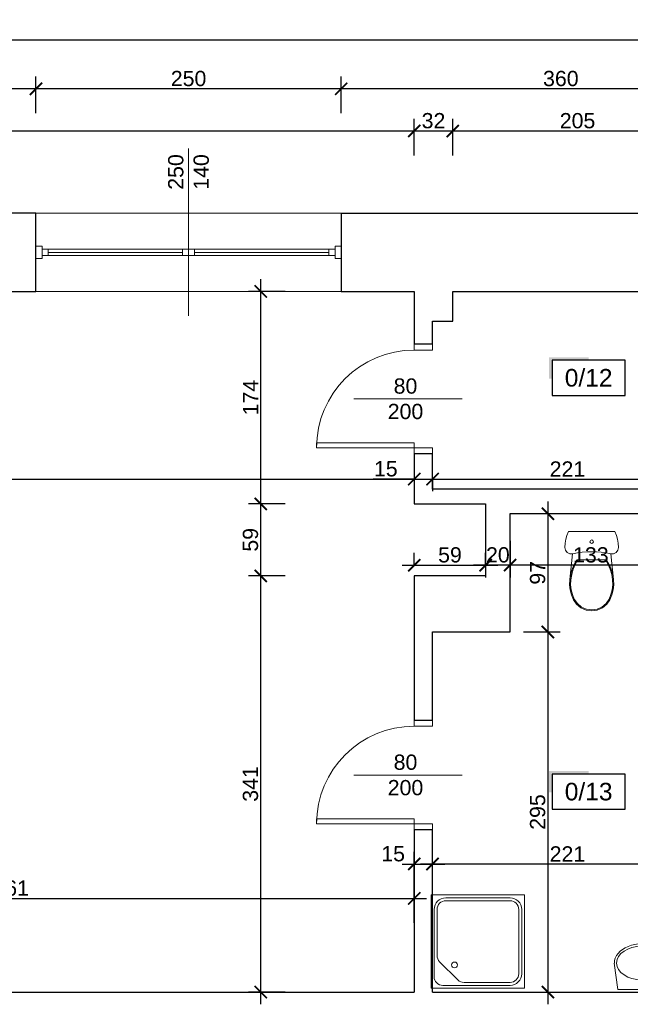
# Model space of a CAD drawing. Header units: millimetres. Extents: x 2709036 to 2756280, y 168165 to 192362.
# Tile 64 of 192: x 2716366 to 2716867, y 186407 to 187213. Entities that reach past the tile are written whole.
import ezdxf
from ezdxf.enums import TextEntityAlignment as Align

# ---------------------------------------------------------------- set-up
doc = ezdxf.new("R2010")
doc.units = ezdxf.units.MM
doc.header["$MEASUREMENT"] = 0
doc.set_wipeout_variables(frame=1)
doc.linetypes.add('HIDDEN2', pattern=[4.7625, 3.175, -1.5875])
doc.linetypes.add('Wipeout_Contour', pattern=[1000, 0, -1000])
doc.layers.add('6 - OPISY', color=7, linetype='Continuous')
for name, color, linetype, lineweight in [('__MAZ_OPIS_STOLARKA', 7, 'Continuous', 0), ('__MAZ_SCHODY', 7, 'Continuous', 0), ('__MAZ_STOLARKA DRZWIOWA ISTN', 7, 'Continuous', 9), ('__MAZ_STOLARKA OKIENNA', 7, 'Continuous', 9), ('__MAZ_WYMIARY', 7, 'Continuous', 9), ('__MAZ_ŚCIANY ISTNIEJĄCE', 7, 'Continuous', 30), ('Meble i wyposażenie', 8, 'Continuous', 5)]:
    doc.layers.add(name, color=color, linetype=linetype, lineweight=lineweight)
doc.styles.add('Arial', font='arial.ttf')
doc.styles.add('Dimensions', font='arial.ttf')
doc.styles.get("Standard").update_dxf_attribs({"font": 'arial.ttf'})
doc.styles.add('styl1', font='arial.ttf')
doc.dimstyles.new('100', dxfattribs={"dimtxt": 10, "dimasz": 10, "dimexe": 18, "dimexo": 15, "dimgap": 9, "dimtad": 1, "dimdec": 1, "dimrnd": 0.5, "dimdsep": 46, "dimtxsty": 'Dimensions', "dimblk": 'ARCHTICK', "dimcen": 9, "dimdle": 10, "dimadec": 1, "dimazin": 2, "dimtfac": 1, "dimtdec": 4, "dimtofl": 0, "dimtmove": 2, "dimatfit": 3, "dimfxl": 1, "dimtolj": 1, "dimtzin": 0, "dimarcsym": 0})

# ---------------------------------------------------------------- blocks, each defined once
blk = doc.blocks.new('WC DP')
at = {"color": 0, "lineweight": -2, "ltscale": 14728.445072}
blk.add_wipeout([(-188.9, -40.9), (-202.4, -71.6), (-212.1, -103.8), (-218, -136.8), (-220, -170.4), (-214.9, -193.1), (-200.5, -211.4), (-179.6, -221.8), (-156.3, -222.3), (-117.6, -215.4), (-78.5, -210.5), (-39.3, -207.6), (0, -206.6), (39.3, -207.6), (78.5, -210.5), (117.6, -215.4), (156.3, -222.3), (179.6, -221.8), (200.5, -211.4), (214.9, -193.1), (220, -170.4), (218, -136.8), (212.1, -103.8), (202.4, -71.6), (188.9, -40.9)], dxfattribs=at).dxf.layer = 'Meble i wyposażenie'
at = {"layer": 'Meble i wyposażenie', "color": 0, "lineweight": -2}
for p, q in [((-202.4, -71.6), (-212.1, -103.8)), ((-188.9, -40.9), (-202.4, -71.6)), ((188.9, -40.9), (-188.9, -40.9)), ((202.4, -71.6), (188.9, -40.9)), ((212.1, -103.8), (202.4, -71.6)), ((-212.1, -103.8), (-218, -136.8)), ((218, -136.8), (212.1, -103.8))]:
    blk.add_line(p, q, dxfattribs=at)
blk.add_circle((0, -123.5), 15, dxfattribs=at)
at = {"color": 0, "lineweight": -2, "ltscale": 9083.641401}
blk.add_wipeout([(-122.1, -271.6), (122.1, -271.6), (143.3, -309.5), (160, -349.5), (171.9, -391.1), (179, -433.9), (156.3, -222.3), (117.6, -215.4), (78.5, -210.5), (39.3, -207.6), (0, -206.6), (-39.3, -207.6), (-78.5, -210.5), (-117.6, -215.4), (-156.3, -222.3), (-179, -433.9), (-171.9, -391.1), (-160, -349.5), (-143.3, -309.5)], dxfattribs=at).dxf.layer = 'Meble i wyposażenie'
at = {"layer": 'Meble i wyposażenie', "color": 0, "lineweight": -2}
for p, q in [((-218, -136.8), (-220, -170.4)), ((220, -170.4), (218, -136.8)), ((-220, -170.4), (-214.9, -193.1)), ((-214.9, -193.1), (-200.5, -211.4)), ((-200.5, -211.4), (-179.6, -221.8)), ((-179.6, -221.8), (-156.3, -222.3)), ((156.3, -222.3), (179.6, -221.8)), ((179.6, -221.8), (200.5, -211.4)), ((200.5, -211.4), (214.9, -193.1)), ((214.9, -193.1), (220, -170.4))]:
    blk.add_line(p, q, dxfattribs=at)
blk.add_ellipse((0, -988.7), major_axis=(785, 0), ratio=0.9963, start_param=1.370375, end_param=1.771221, dxfattribs=at)
at = {"color": 0, "lineweight": -2, "ltscale": 8188.801298}
blk.add_wipeout([(123.5, -636.5), (149.4, -598.7), (165.6, -559.3), (176, -518.3), (180.5, -476.2), (179, -433.9), (171.6, -389.9), (159, -347), (141.5, -306), (117.1, -263.7), (-117.1, -263.7), (-141.5, -306), (-159, -347), (-171.6, -389.9), (-179, -433.9), (-180.5, -476.2), (-176, -518.3), (-165.6, -559.3), (-149.4, -598.7), (-123.5, -636.5), (-88, -665.9), (-45.7, -684.5), (0, -690.9), (45.7, -684.5), (88, -665.9)], dxfattribs=at).dxf.layer = 'Meble i wyposażenie'
at = {"layer": 'Meble i wyposażenie', "color": 0, "lineweight": -2}
for p, q in [((-156.3, -222.3), (-179, -433.9)), ((179, -433.9), (156.3, -222.3)), ((-143.3, -309.5), (-160, -349.5)), ((-134.3, -309.5), (-151.5, -349.7)), ((-122.1, -271.6), (-143.3, -309.5)), ((-112.5, -271.6), (-134.3, -309.5)), ((122.1, -271.6), (-122.1, -271.6)), ((134.3, -309.5), (112.5, -271.6)), ((143.3, -309.5), (122.1, -271.6)), ((151.5, -349.7), (134.3, -309.5)), ((160, -349.5), (143.3, -309.5)), ((-171.9, -391.1), (-179, -433.9)), ((-160, -349.5), (-171.9, -391.1)), ((-163.8, -391.6), (-171, -434.7)), ((-151.5, -349.7), (-163.8, -391.6)), ((163.8, -391.6), (151.5, -349.7)), ((171.9, -391.1), (160, -349.5)), ((171, -434.7), (163.8, -391.6)), ((179, -433.9), (171.9, -391.1)), ((-179, -433.9), (-180.6, -476.2)), ((-180.6, -476.2), (-176.1, -518.3)), ((-171, -434.7), (-172.5, -475.9)), ((-172.5, -475.9), (-168.1, -516.9)), ((168.1, -516.9), (172.5, -475.9)), ((172.5, -475.9), (171, -434.7)), ((176.1, -518.3), (180.6, -476.2)), ((180.6, -476.2), (179, -433.9)), ((-176.1, -518.3), (-165.7, -559.3)), ((-168.1, -516.9), (-158, -556.8)), ((-165.7, -559.3), (-149.5, -598.5)), ((-158, -556.8), (-142.3, -594.9)), ((142.3, -594.9), (158, -556.8)), ((149.5, -598.5), (165.7, -559.3)), ((158, -556.8), (168.1, -516.9)), ((165.7, -559.3), (176.1, -518.3)), ((-149.5, -598.5), (-123.5, -636.5)), ((-142.3, -594.9), (-117.5, -631.1)), ((-123.5, -636.5), (-88, -665.9)), ((-117.5, -631.1), (-83.7, -659.1)), ((83.7, -659.1), (117.5, -631.1)), ((88, -665.9), (123.5, -636.5)), ((117.5, -631.1), (142.3, -594.9)), ((123.5, -636.5), (149.5, -598.5)), ((-88, -665.9), (-45.7, -684.5)), ((-83.7, -659.1), (-43.5, -676.8)), ((-45.7, -684.5), (0, -690.9)), ((-43.5, -676.8), (0, -682.8)), ((0, -682.8), (43.5, -676.8)), ((0, -690.9), (45.7, -684.5)), ((43.5, -676.8), (83.7, -659.1)), ((45.7, -684.5), (88, -665.9))]:
    blk.add_line(p, q, dxfattribs=at)
blk = doc.blocks.new('BRODZIK 90')
for p, q in [((-4.5, 0), (4.5, 0)), ((-4.5, -9), (-4.5, 0)), ((4.5, 0), (4.5, -9)), ((-3.691, -2.566), (-1.934, -0.809)), ((-3.379, -0.281), (3.094, -0.281)), ((-1.34, -0.562), (3.094, -0.562)), ((-4.219, -7.594), (-4.219, -1.121)), ((3.938, -1.406), (3.938, -7.594)), ((4.219, -1.406), (4.219, -7.594)), ((-3.937, -7.594), (-3.937, -3.16)), ((3.094, -8.438), (-3.094, -8.438)), ((4.5, -9), (-4.5, -9)), ((3.094, -8.719), (-3.094, -8.719))]:
    blk.add_line(p, q)
blk.add_circle((-2.25, -2.25), 0.281)
for centre, radius, start, end in [((-3.379, -1.121), 0.84, 90, 180), ((-1.34, -1.403), 0.84, 90, 135), ((3.094, -1.406), 1.125, 0, 90), ((3.094, -1.406), 0.844, 0, 90), ((-3.097, -3.16), 0.84, 135, 180), ((-3.094, -7.594), 1.125, 180, 270), ((-3.094, -7.594), 0.844, 180, 270), ((3.094, -7.594), 1.125, 270, 0), ((3.094, -7.594), 0.844, 270, 0)]:
    blk.add_arc(centre, radius, start, end)
blk = doc.blocks.new('*U5')
at = {"color": 0, "linetype": 'Wipeout_Contour', "lineweight": -2, "ltscale": 7389.409666}
blk.add_wipeout([(-228.2, -234.4), (-227.7, -234.4), (-225.7, -255.6), (-220, -276), (-210.6, -294.8), (-188.8, -323.2), (-161.9, -346.1), (-111.8, -371.5), (-58.3, -387.1), (-3, -392.4), (52.4, -387.1), (105.9, -371.5), (155.9, -346.1), (182.9, -323.2), (204.7, -294.8), (214, -276), (219.8, -255.6), (221.8, -234.4), (193.5, -17.4), (-199.4, -17.4)], dxfattribs=at).dxf.layer = 'Meble i wyposażenie'
at = {"layer": 'Meble i wyposażenie', "color": 0, "linetype": 'Continuous', "lineweight": -2}
for p, q in [((-199.4, -17.2), (-228.2, -234.2)), ((193.5, -17.2), (-199.4, -17.2)), ((-199.2, -17.5), (-199.4, -17.5)), ((193.5, -17.5), (193.3, -17.5)), ((221.8, -234.2), (193.5, -17.2))]:
    blk.add_line(p, q, dxfattribs=at)
blk.add_circle((-3, -135.7), 22.5, dxfattribs=at)
blk.add_ellipse((-3, -234.2), major_axis=(-206, 0), ratio=0.671, dxfattribs=at)
blk.add_ellipse((-3, -234.2), major_axis=(-224.7, 0), ratio=0.702956, start_param=0, end_param=3.141593, dxfattribs=at)
blk = doc.blocks.new('*U9')
at = {"ltscale": 10}
blk.add_hatch(color=256, dxfattribs=at).paths.add_polyline_path([(0, 26), (-25, 26), (-27, 26), (-27, 11.46), (-25, 11.46), (-25, 24), (0, 24)])
blk.add_lwpolyline([(-25, 0), (25, 0), (25, 24), (-25, 24)], close=True, dxfattribs=at)
at = {"layer": '6 - OPISY'}
for tag, p in [('NRPOM', (0, 6)), ('WYSPOM', (3.39, -15.66))]:
    blk.add_attdef(tag, text='', height=12, dxfattribs=at).set_placement(p, align=Align.CENTER)
blk = doc.blocks.new('_ArchTick')
at = {"color": 0, "linetype": 'ByBlock', "const_width": 0.15}
blk.add_lwpolyline([(-0.5, -0.5), (0.5, 0.5)], dxfattribs=at)
blk = doc.blocks.new('*D163')
at = {"layer": '__MAZ_WYMIARY', "color": 0, "lineweight": -2}
for p, q in [((2715599.68, 186836.8), (2716699.68, 186836.8)), ((2715609.68, 186840.39), (2715609.68, 186826.8)), ((2716689.68, 186836.8), (2716689.68, 186826.8))]:
    blk.add_line(p, q, dxfattribs=at)
at = {"layer": 'Defpoints', "color": 0, "lineweight": 30}
for p in [(2715609.68, 186855.39), (2716689.68, 186848.77), (2716689.68, 186836.8)]:
    blk.add_point(p, dxfattribs=at)
at = {"layer": '__MAZ_WYMIARY', "color": 0, "lineweight": -2, "xscale": 10, "yscale": 10, "zscale": 10, "rotation": 180}
blk.add_blockref('_ArchTick', (2715609.68, 186836.8), dxfattribs=at)
at = {"layer": '__MAZ_WYMIARY', "color": 0, "lineweight": -2, "xscale": 10, "yscale": 10, "zscale": 10}
blk.add_blockref('_ArchTick', (2716689.68, 186836.8), dxfattribs=at)
at = {"layer": '__MAZ_WYMIARY', "color": 0, "lineweight": 5, "insert": (2716149.68, 186845.18), "char_height": 12.5, "attachment_point": 5, "style": 'Arial'}
blk.add_mtext('\\A1;1080', dxfattribs=at)
blk = doc.blocks.new('*D255')
at = {"layer": '__MAZ_WYMIARY', "color": 0, "lineweight": -2}
for p, q in [((2716563.92, 186406.55), (2716563.92, 186767.57)), ((2716583.92, 186757.57), (2716553.92, 186757.57)), ((2716583.92, 186416.55), (2716553.92, 186416.55))]:
    blk.add_line(p, q, dxfattribs=at)
at = {"layer": 'Defpoints', "color": 0, "lineweight": 30}
for p in [(2716563.92, 186757.57), (2716689.68, 186757.57), (2716689.68, 186416.55)]:
    blk.add_point(p, dxfattribs=at)
at = {"layer": '__MAZ_WYMIARY', "color": 0, "lineweight": -2, "xscale": 10, "yscale": 10, "zscale": 10}
for p, rotation in [((2716563.92, 186757.57), 90), ((2716563.92, 186416.55), 270)]:
    blk.add_blockref('_ArchTick', p, dxfattribs=dict(at, rotation=rotation))
at = {"layer": '__MAZ_WYMIARY', "color": 0, "lineweight": 5, "insert": (2716555.53, 186587.06), "char_height": 12.5, "attachment_point": 5, "rotation": 90, "style": 'Arial'}
blk.add_mtext('\\A1;341', dxfattribs=at)
blk = doc.blocks.new('*D256')
at = {"layer": '__MAZ_WYMIARY', "color": 0, "lineweight": -2}
for p, q in [((2716563.92, 186747.57), (2716563.92, 186826.55)), ((2716583.92, 186816.55), (2716553.92, 186816.55)), ((2716583.92, 186757.57), (2716553.92, 186757.57))]:
    blk.add_line(p, q, dxfattribs=at)
at = {"layer": 'Defpoints', "color": 0, "lineweight": 30}
for p in [(2716563.92, 186816.55), (2716748.17, 186816.55), (2716748.17, 186757.57)]:
    blk.add_point(p, dxfattribs=at)
at = {"layer": '__MAZ_WYMIARY', "color": 0, "lineweight": -2, "xscale": 10, "yscale": 10, "zscale": 10}
for p, rotation in [((2716563.92, 186816.55), 90), ((2716563.92, 186757.57), 270)]:
    blk.add_blockref('_ArchTick', p, dxfattribs=dict(at, rotation=rotation))
at = {"layer": '__MAZ_WYMIARY', "color": 0, "lineweight": 5, "insert": (2716555.54, 186787.06), "char_height": 12.5, "attachment_point": 5, "rotation": 90, "style": 'Arial'}
blk.add_mtext('\\A1;59', dxfattribs=at)
blk = doc.blocks.new('*D257')
at = {"layer": '__MAZ_WYMIARY', "color": 0, "lineweight": -2}
for p, q in [((2716563.92, 186806.55), (2716563.92, 187000.55)), ((2716583.92, 186990.55), (2716553.92, 186990.55)), ((2716583.92, 186816.55), (2716553.92, 186816.55))]:
    blk.add_line(p, q, dxfattribs=at)
at = {"layer": 'Defpoints', "color": 0, "lineweight": 30}
for p in [(2716563.92, 186990.55), (2716689.68, 186990.55), (2716689.68, 186816.55)]:
    blk.add_point(p, dxfattribs=at)
at = {"layer": '__MAZ_WYMIARY', "color": 0, "lineweight": -2, "xscale": 10, "yscale": 10, "zscale": 10}
for p, rotation in [((2716563.92, 186990.55), 90), ((2716563.92, 186816.55), 270)]:
    blk.add_blockref('_ArchTick', p, dxfattribs=dict(at, rotation=rotation))
at = {"layer": '__MAZ_WYMIARY', "color": 0, "lineweight": 5, "insert": (2716555.64, 186903.55), "char_height": 12.5, "attachment_point": 5, "rotation": 90, "style": 'Arial'}
blk.add_mtext('\\A1;174', dxfattribs=at)
blk = doc.blocks.new('*D258')
at = {"layer": '__MAZ_WYMIARY', "color": 0, "lineweight": -2}
for p, q in [((2716704.68, 186501.46), (2716704.68, 186531.46)), ((2716925.68, 186501.46), (2716925.68, 186531.46)), ((2716935.68, 186521.46), (2716694.68, 186521.46))]:
    blk.add_line(p, q, dxfattribs=at)
at = {"layer": 'Defpoints', "color": 0, "lineweight": 30}
for p in [(2716704.68, 186521.46), (2716704.68, 186416.55), (2716925.68, 186416.55)]:
    blk.add_point(p, dxfattribs=at)
at = {"layer": '__MAZ_WYMIARY', "color": 0, "lineweight": -2, "xscale": 10, "yscale": 10, "zscale": 10, "rotation": 180}
blk.add_blockref('_ArchTick', (2716704.68, 186521.46), dxfattribs=at)
at = {"layer": '__MAZ_WYMIARY', "color": 0, "lineweight": -2, "xscale": 10, "yscale": 10, "zscale": 10}
blk.add_blockref('_ArchTick', (2716925.68, 186521.46), dxfattribs=at)
at = {"layer": '__MAZ_WYMIARY', "color": 0, "lineweight": 5, "insert": (2716815.18, 186529.73), "char_height": 12.5, "attachment_point": 5, "style": 'Arial'}
blk.add_mtext('\\A1;221', dxfattribs=at)
blk = doc.blocks.new('*D259')
at = {"layer": '__MAZ_WYMIARY', "color": 0, "lineweight": -2}
for p, q in [((2716689.68, 186501.46), (2716689.68, 186531.46)), ((2716704.68, 186501.46), (2716704.68, 186531.46)), ((2716679.68, 186521.46), (2716714.68, 186521.46))]:
    blk.add_line(p, q, dxfattribs=at)
at = {"layer": 'Defpoints', "color": 0, "lineweight": 30}
for p in [(2716704.68, 186521.46), (2716689.68, 186416.55), (2716704.68, 186416.55)]:
    blk.add_point(p, dxfattribs=at)
at = {"layer": '__MAZ_WYMIARY', "color": 0, "lineweight": -2, "xscale": 10, "yscale": 10, "zscale": 10, "rotation": 180}
blk.add_blockref('_ArchTick', (2716689.68, 186521.46), dxfattribs=at)
at = {"layer": '__MAZ_WYMIARY', "color": 0, "lineweight": -2, "xscale": 10, "yscale": 10, "zscale": 10}
blk.add_blockref('_ArchTick', (2716704.68, 186521.46), dxfattribs=at)
at = {"layer": '__MAZ_WYMIARY', "color": 0, "lineweight": 5, "insert": (2716672.38, 186529.84), "char_height": 12.5, "attachment_point": 5, "style": 'Arial'}
blk.add_mtext('\\A1;15', dxfattribs=at)
blk = doc.blocks.new('*D260')
at = {"layer": '__MAZ_WYMIARY', "color": 0, "lineweight": -2}
for p, q in [((2716768.17, 186786.28), (2716768.17, 186756.28)), ((2716900.54, 186786.28), (2716900.54, 186756.28)), ((2716910.54, 186766.28), (2716758.17, 186766.28))]:
    blk.add_line(p, q, dxfattribs=at)
at = {"layer": 'Defpoints', "color": 0, "lineweight": 30}
for p in [(2716768.17, 186808.55), (2716900.54, 186808.55), (2716768.17, 186766.28)]:
    blk.add_point(p, dxfattribs=at)
at = {"layer": '__MAZ_WYMIARY', "color": 0, "lineweight": -2, "xscale": 10, "yscale": 10, "zscale": 10, "rotation": 180}
blk.add_blockref('_ArchTick', (2716768.17, 186766.28), dxfattribs=at)
at = {"layer": '__MAZ_WYMIARY', "color": 0, "lineweight": -2, "xscale": 10, "yscale": 10, "zscale": 10}
blk.add_blockref('_ArchTick', (2716900.54, 186766.28), dxfattribs=at)
at = {"layer": '__MAZ_WYMIARY', "color": 0, "lineweight": 5, "insert": (2716834.36, 186774.67), "char_height": 12.5, "attachment_point": 5, "style": 'Arial'}
blk.add_mtext('\\A1;133', dxfattribs=at)
blk = doc.blocks.new('*D262')
at = {"layer": '__MAZ_WYMIARY', "color": 0, "lineweight": -2}
for p, q in [((2716748.17, 186786.28), (2716748.17, 186756.28)), ((2716768.17, 186786.28), (2716768.17, 186756.28)), ((2716778.17, 186766.28), (2716738.17, 186766.28))]:
    blk.add_line(p, q, dxfattribs=at)
at = {"layer": 'Defpoints', "color": 0, "lineweight": 30}
for p in [(2716748.17, 186808.49), (2716768.17, 186808.49), (2716748.17, 186766.28)]:
    blk.add_point(p, dxfattribs=at)
at = {"layer": '__MAZ_WYMIARY', "color": 0, "lineweight": -2, "xscale": 10, "yscale": 10, "zscale": 10, "rotation": 180}
blk.add_blockref('_ArchTick', (2716748.17, 186766.28), dxfattribs=at)
at = {"layer": '__MAZ_WYMIARY', "color": 0, "lineweight": -2, "xscale": 10, "yscale": 10, "zscale": 10}
blk.add_blockref('_ArchTick', (2716768.17, 186766.28), dxfattribs=at)
at = {"layer": '__MAZ_WYMIARY', "color": 0, "lineweight": 5, "insert": (2716758.17, 186774.66), "char_height": 12.5, "attachment_point": 5, "style": 'Arial'}
blk.add_mtext('\\A1;20', dxfattribs=at)
blk = doc.blocks.new('*D263')
at = {"layer": '__MAZ_WYMIARY', "color": 0, "lineweight": -2}
for p, q in [((2716689.68, 186766.28), (2716689.68, 186776.28)), ((2716748.17, 186766.28), (2716748.17, 186776.28)), ((2716679.68, 186766.28), (2716758.17, 186766.28))]:
    blk.add_line(p, q, dxfattribs=at)
at = {"layer": 'Defpoints', "color": 0, "lineweight": 30}
for p in [(2716748.17, 186766.28), (2716689.68, 186757.57), (2716748.17, 186757.57)]:
    blk.add_point(p, dxfattribs=at)
at = {"layer": '__MAZ_WYMIARY', "color": 0, "lineweight": -2, "xscale": 10, "yscale": 10, "zscale": 10, "rotation": 180}
blk.add_blockref('_ArchTick', (2716689.68, 186766.28), dxfattribs=at)
at = {"layer": '__MAZ_WYMIARY', "color": 0, "lineweight": -2, "xscale": 10, "yscale": 10, "zscale": 10}
blk.add_blockref('_ArchTick', (2716748.17, 186766.28), dxfattribs=at)
at = {"layer": '__MAZ_WYMIARY', "color": 0, "lineweight": 5, "insert": (2716718.93, 186774.66), "char_height": 12.5, "attachment_point": 5, "style": 'Arial'}
blk.add_mtext('\\A1;59', dxfattribs=at)
blk = doc.blocks.new('*D265')
at = {"layer": '__MAZ_WYMIARY', "color": 0, "lineweight": -2}
for p, q in [((2716799.16, 186818.49), (2716799.16, 186701.57)), ((2716783.17, 186808.49), (2716809.16, 186808.49)), ((2716783.17, 186711.57), (2716809.16, 186711.57))]:
    blk.add_line(p, q, dxfattribs=at)
at = {"layer": 'Defpoints', "color": 0, "lineweight": 30}
for p in [(2716768.17, 186808.49), (2716768.17, 186711.57), (2716799.16, 186711.57)]:
    blk.add_point(p, dxfattribs=at)
at = {"layer": '__MAZ_WYMIARY', "color": 0, "lineweight": -2, "xscale": 10, "yscale": 10, "zscale": 10}
for p, rotation in [((2716799.16, 186808.49), 90), ((2716799.16, 186711.57), 270)]:
    blk.add_blockref('_ArchTick', p, dxfattribs=dict(at, rotation=rotation))
at = {"layer": '__MAZ_WYMIARY', "color": 0, "lineweight": 5, "insert": (2716790.78, 186760.03), "char_height": 12.5, "attachment_point": 5, "rotation": 90, "style": 'Arial'}
blk.add_mtext('\\A1;97', dxfattribs=at)
blk = doc.blocks.new('*D266')
at = {"layer": '__MAZ_WYMIARY', "color": 0, "lineweight": -2}
for p, q in [((2716799.16, 186721.57), (2716799.16, 186406.55)), ((2716779.16, 186711.57), (2716809.16, 186711.57)), ((2716779.16, 186416.55), (2716809.16, 186416.55))]:
    blk.add_line(p, q, dxfattribs=at)
at = {"layer": 'Defpoints', "color": 0, "lineweight": 30}
for p in [(2716704.68, 186711.57), (2716704.68, 186416.55), (2716799.16, 186416.55)]:
    blk.add_point(p, dxfattribs=at)
at = {"layer": '__MAZ_WYMIARY', "color": 0, "lineweight": -2, "xscale": 10, "yscale": 10, "zscale": 10}
for p, rotation in [((2716799.16, 186711.57), 90), ((2716799.16, 186416.55), 270)]:
    blk.add_blockref('_ArchTick', p, dxfattribs=dict(at, rotation=rotation))
at = {"layer": '__MAZ_WYMIARY', "color": 0, "lineweight": 5, "insert": (2716790.78, 186564.06), "char_height": 12.5, "attachment_point": 5, "rotation": 90, "style": 'Arial'}
blk.add_mtext('\\A1;295', dxfattribs=at)
blk = doc.blocks.new('*D270')
at = {"layer": '__MAZ_WYMIARY', "color": 0, "lineweight": -2}
for p, q in [((2716721.21, 187101.96), (2716721.21, 187131.96)), ((2716925.68, 187101.96), (2716925.68, 187131.96)), ((2716935.68, 187121.96), (2716711.21, 187121.96))]:
    blk.add_line(p, q, dxfattribs=at)
at = {"layer": 'Defpoints', "color": 0, "lineweight": 30}
for p in [(2716721.21, 187121.96), (2716721.21, 186990.55), (2716925.68, 186990.55)]:
    blk.add_point(p, dxfattribs=at)
at = {"layer": '__MAZ_WYMIARY', "color": 0, "lineweight": -2, "xscale": 10, "yscale": 10, "zscale": 10, "rotation": 180}
blk.add_blockref('_ArchTick', (2716721.21, 187121.96), dxfattribs=at)
at = {"layer": '__MAZ_WYMIARY', "color": 0, "lineweight": -2, "xscale": 10, "yscale": 10, "zscale": 10}
blk.add_blockref('_ArchTick', (2716925.68, 187121.96), dxfattribs=at)
at = {"layer": '__MAZ_WYMIARY', "color": 0, "lineweight": 5, "insert": (2716823.45, 187130.34), "char_height": 12.5, "attachment_point": 5, "style": 'Arial'}
blk.add_mtext('\\A1;205', dxfattribs=at)
blk = doc.blocks.new('*D271')
at = {"layer": '__MAZ_WYMIARY', "color": 0, "lineweight": -2}
for p, q in [((2716689.68, 186836.8), (2716655.95, 186836.8)), ((2716679.68, 186836.8), (2716714.68, 186836.8)), ((2716689.68, 186836.8), (2716689.68, 186826.8)), ((2716704.68, 186836.8), (2716704.68, 186826.8))]:
    blk.add_line(p, q, dxfattribs=at)
at = {"layer": 'Defpoints', "color": 0, "lineweight": 30}
for p in [(2716689.68, 186843.87), (2716704.68, 186843.04), (2716704.68, 186836.8)]:
    blk.add_point(p, dxfattribs=at)
at = {"layer": '__MAZ_WYMIARY', "color": 0, "lineweight": -2, "xscale": 10, "yscale": 10, "zscale": 10, "rotation": 180}
blk.add_blockref('_ArchTick', (2716689.68, 186836.8), dxfattribs=at)
at = {"layer": '__MAZ_WYMIARY', "color": 0, "lineweight": -2, "xscale": 10, "yscale": 10, "zscale": 10}
blk.add_blockref('_ArchTick', (2716704.68, 186836.8), dxfattribs=at)
at = {"layer": '__MAZ_WYMIARY', "color": 0, "lineweight": 5, "insert": (2716666.36, 186845.18), "char_height": 12.5, "attachment_point": 5, "style": 'Arial'}
blk.add_mtext('\\A1;15', dxfattribs=at)
blk = doc.blocks.new('*D272')
at = {"layer": '__MAZ_WYMIARY', "color": 0, "lineweight": -2}
for p, q in [((2716704.68, 186836.8), (2716704.68, 186846.8)), ((2716925.68, 186836.8), (2716925.68, 186846.8)), ((2716694.68, 186836.8), (2716935.68, 186836.8))]:
    blk.add_line(p, q, dxfattribs=at)
at = {"layer": 'Defpoints', "color": 0, "lineweight": 30}
for p in [(2716925.68, 186836.8), (2716704.68, 186828.55), (2716925.68, 186828.55)]:
    blk.add_point(p, dxfattribs=at)
at = {"layer": '__MAZ_WYMIARY', "color": 0, "lineweight": -2, "xscale": 10, "yscale": 10, "zscale": 10, "rotation": 180}
blk.add_blockref('_ArchTick', (2716704.68, 186836.8), dxfattribs=at)
at = {"layer": '__MAZ_WYMIARY', "color": 0, "lineweight": -2, "xscale": 10, "yscale": 10, "zscale": 10}
blk.add_blockref('_ArchTick', (2716925.68, 186836.8), dxfattribs=at)
at = {"layer": '__MAZ_WYMIARY', "color": 0, "lineweight": 5, "insert": (2716815.18, 186845.08), "char_height": 12.5, "attachment_point": 5, "style": 'Arial'}
blk.add_mtext('\\A1;221', dxfattribs=at)
blk = doc.blocks.new('*D273')
at = {"layer": '__MAZ_WYMIARY', "color": 0, "lineweight": -2}
for p, q in [((2716689.68, 187101.96), (2716689.68, 187131.96)), ((2716721.21, 187101.96), (2716721.21, 187131.96)), ((2716731.21, 187121.96), (2716679.68, 187121.96))]:
    blk.add_line(p, q, dxfattribs=at)
at = {"layer": 'Defpoints', "color": 0, "lineweight": 30}
for p in [(2716689.68, 187121.96), (2716689.68, 186990.55), (2716721.21, 186990.55)]:
    blk.add_point(p, dxfattribs=at)
at = {"layer": '__MAZ_WYMIARY', "color": 0, "lineweight": -2, "xscale": 10, "yscale": 10, "zscale": 10, "rotation": 180}
blk.add_blockref('_ArchTick', (2716689.68, 187121.96), dxfattribs=at)
at = {"layer": '__MAZ_WYMIARY', "color": 0, "lineweight": -2, "xscale": 10, "yscale": 10, "zscale": 10}
blk.add_blockref('_ArchTick', (2716721.21, 187121.96), dxfattribs=at)
at = {"layer": '__MAZ_WYMIARY', "color": 0, "lineweight": 5, "insert": (2716705.45, 187130.35), "char_height": 12.5, "attachment_point": 5, "style": 'Arial'}
blk.add_mtext('\\A1;32', dxfattribs=at)
blk = doc.blocks.new('*D274')
at = {"layer": '__MAZ_WYMIARY', "color": 0, "lineweight": -2}
for p, q in [((2715609.68, 187101.96), (2715609.68, 187131.96)), ((2716689.68, 187101.96), (2716689.68, 187131.96)), ((2716699.68, 187121.96), (2715599.68, 187121.96))]:
    blk.add_line(p, q, dxfattribs=at)
at = {"layer": 'Defpoints', "color": 0, "lineweight": 30}
for p in [(2715609.68, 187121.96), (2715609.68, 186990.55), (2716689.68, 186990.55)]:
    blk.add_point(p, dxfattribs=at)
at = {"layer": '__MAZ_WYMIARY', "color": 0, "lineweight": -2, "xscale": 10, "yscale": 10, "zscale": 10, "rotation": 180}
blk.add_blockref('_ArchTick', (2715609.68, 187121.96), dxfattribs=at)
at = {"layer": '__MAZ_WYMIARY', "color": 0, "lineweight": -2, "xscale": 10, "yscale": 10, "zscale": 10}
blk.add_blockref('_ArchTick', (2716689.68, 187121.96), dxfattribs=at)
at = {"layer": '__MAZ_WYMIARY', "color": 0, "lineweight": 5, "insert": (2716149.68, 187130.34), "char_height": 12.5, "attachment_point": 5, "style": 'Arial'}
blk.add_mtext('\\A1;1080', dxfattribs=at)
blk = doc.blocks.new('*D280')
at = {"layer": '__MAZ_WYMIARY', "color": 0, "lineweight": -2}
for p, q in [((2716629.78, 187136.52), (2716629.78, 187166.52)), ((2716989.75, 187136.52), (2716989.75, 187166.52)), ((2716999.75, 187156.52), (2716619.78, 187156.52))]:
    blk.add_line(p, q, dxfattribs=at)
at = {"layer": 'Defpoints', "color": 0, "lineweight": 30}
for p in [(2716629.78, 187156.52), (2716629.78, 187054.55), (2716989.75, 187054.55)]:
    blk.add_point(p, dxfattribs=at)
at = {"layer": '__MAZ_WYMIARY', "color": 0, "lineweight": -2, "xscale": 10, "yscale": 10, "zscale": 10, "rotation": 180}
blk.add_blockref('_ArchTick', (2716629.78, 187156.52), dxfattribs=at)
at = {"layer": '__MAZ_WYMIARY', "color": 0, "lineweight": -2, "xscale": 10, "yscale": 10, "zscale": 10}
blk.add_blockref('_ArchTick', (2716989.75, 187156.52), dxfattribs=at)
at = {"layer": '__MAZ_WYMIARY', "color": 0, "lineweight": 5, "insert": (2716809.76, 187164.9), "char_height": 12.5, "attachment_point": 5, "style": 'Arial'}
blk.add_mtext('\\A1;360', dxfattribs=at)
blk = doc.blocks.new('*D281')
at = {"layer": '__MAZ_WYMIARY', "color": 0, "lineweight": -2}
for p, q in [((2716379.78, 187136.52), (2716379.78, 187166.52)), ((2716629.78, 187136.52), (2716629.78, 187166.52)), ((2716639.78, 187156.52), (2716369.78, 187156.52))]:
    blk.add_line(p, q, dxfattribs=at)
at = {"layer": 'Defpoints', "color": 0, "lineweight": 30}
for p in [(2716379.78, 187156.52), (2716379.78, 187054.55), (2716629.78, 187054.55)]:
    blk.add_point(p, dxfattribs=at)
at = {"layer": '__MAZ_WYMIARY', "color": 0, "lineweight": -2, "xscale": 10, "yscale": 10, "zscale": 10, "rotation": 180}
blk.add_blockref('_ArchTick', (2716379.78, 187156.52), dxfattribs=at)
at = {"layer": '__MAZ_WYMIARY', "color": 0, "lineweight": -2, "xscale": 10, "yscale": 10, "zscale": 10}
blk.add_blockref('_ArchTick', (2716629.78, 187156.52), dxfattribs=at)
at = {"layer": '__MAZ_WYMIARY', "color": 0, "lineweight": 5, "insert": (2716504.78, 187164.9), "char_height": 12.5, "attachment_point": 5, "style": 'Arial'}
blk.add_mtext('\\A1;250', dxfattribs=at)
blk = doc.blocks.new('*D282')
at = {"layer": '__MAZ_WYMIARY', "color": 0, "lineweight": -2}
for p, q in [((2716263.04, 187136.52), (2716263.04, 187166.52)), ((2716379.78, 187136.52), (2716379.78, 187166.52)), ((2716389.78, 187156.52), (2716253.04, 187156.52))]:
    blk.add_line(p, q, dxfattribs=at)
at = {"layer": 'Defpoints', "color": 0, "lineweight": 30}
for p in [(2716263.04, 187156.52), (2716263.04, 187054.55), (2716379.78, 187054.55)]:
    blk.add_point(p, dxfattribs=at)
at = {"layer": '__MAZ_WYMIARY', "color": 0, "lineweight": -2, "xscale": 10, "yscale": 10, "zscale": 10, "rotation": 180}
blk.add_blockref('_ArchTick', (2716263.04, 187156.52), dxfattribs=at)
at = {"layer": '__MAZ_WYMIARY', "color": 0, "lineweight": -2, "xscale": 10, "yscale": 10, "zscale": 10}
blk.add_blockref('_ArchTick', (2716379.78, 187156.52), dxfattribs=at)
at = {"layer": '__MAZ_WYMIARY', "color": 0, "lineweight": 5, "insert": (2716321.41, 187164.79), "char_height": 12.5, "attachment_point": 5, "style": 'Arial'}
blk.add_mtext('\\A1;117', dxfattribs=at)
blk = doc.blocks.new('*D293')
at = {"layer": '__MAZ_WYMIARY', "color": 0, "lineweight": -2}
for p, q in [((2714190.68, 187176.57), (2714190.68, 187206.57)), ((2716989.75, 187176.57), (2716989.75, 187206.57)), ((2714180.68, 187196.57), (2716999.75, 187196.57))]:
    blk.add_line(p, q, dxfattribs=at)
at = {"layer": 'Defpoints', "color": 0, "lineweight": 30}
for p in [(2716989.75, 187196.57), (2714190.68, 187054.55), (2716989.75, 187054.55)]:
    blk.add_point(p, dxfattribs=at)
at = {"layer": '__MAZ_WYMIARY', "color": 0, "lineweight": -2, "xscale": 10, "yscale": 10, "zscale": 10, "rotation": 180}
blk.add_blockref('_ArchTick', (2714190.68, 187196.57), dxfattribs=at)
at = {"layer": '__MAZ_WYMIARY', "color": 0, "lineweight": -2, "xscale": 10, "yscale": 10, "zscale": 10}
blk.add_blockref('_ArchTick', (2716989.75, 187196.57), dxfattribs=at)
at = {"layer": '__MAZ_WYMIARY', "color": 0, "lineweight": 5, "insert": (2715590.22, 187204.95), "char_height": 12.5, "attachment_point": 5, "style": 'Arial'}
blk.add_mtext('\\A1;2799', dxfattribs=at)
blk = doc.blocks.new('*D673')
at = {"layer": '__MAZ_WYMIARY', "color": 0, "lineweight": -2}
for p, q in [((2716029.18, 186473.29), (2716029.18, 186503.29)), ((2716689.68, 186473.29), (2716689.68, 186503.29)), ((2716019.18, 186493.29), (2716699.68, 186493.29))]:
    blk.add_line(p, q, dxfattribs=at)
at = {"layer": 'Defpoints', "color": 0, "lineweight": 30}
for p in [(2716689.68, 186493.29), (2716029.18, 186416.55), (2716689.68, 186416.55)]:
    blk.add_point(p, dxfattribs=at)
at = {"layer": '__MAZ_WYMIARY', "color": 0, "lineweight": -2, "xscale": 10, "yscale": 10, "zscale": 10, "rotation": 180}
blk.add_blockref('_ArchTick', (2716029.18, 186493.29), dxfattribs=at)
at = {"layer": '__MAZ_WYMIARY', "color": 0, "lineweight": -2, "xscale": 10, "yscale": 10, "zscale": 10}
blk.add_blockref('_ArchTick', (2716689.68, 186493.29), dxfattribs=at)
at = {"layer": '__MAZ_WYMIARY', "color": 0, "lineweight": 5, "insert": (2716359.43, 186501.67), "char_height": 12.5, "attachment_point": 5, "style": 'Arial'}
blk.add_mtext('\\A1;661', dxfattribs=at)

msp = doc.modelspace()

# ---------------------------------------------------------------- linework, layer by layer
at = {"layer": '__MAZ_OPIS_STOLARKA', "color": 252}
for points in [[(2716504.78, 186970.58), (2716504.78, 187107.66)], [(2716640.2, 186902.54), (2716728.92, 186902.54)], [(2716640.2, 186594.38), (2716728.92, 186594.38)]]:
    msp.add_lwpolyline(points, dxfattribs=at)
at = {"layer": '__MAZ_SCHODY', "color": 252, "linetype": 'HIDDEN2', "lineweight": 5}
for p, q in [((2716629.78, 187054.55), (2716379.78, 187054.55)), ((2716379.78, 186990.55), (2716629.78, 186990.55))]:
    msp.add_line(p, q, dxfattribs=at)
at = {"layer": '__MAZ_STOLARKA DRZWIOWA ISTN', "color": 252, "linetype": 'Continuous'}
for points in [[(2716704.68, 186942.54), (2716704.68, 186947.54), (2716689.68, 186947.54), (2716689.68, 186942.54)], [(2716689.68, 186862.54), (2716689.68, 186866.54), (2716609.68, 186866.54), (2716609.68, 186862.54)], [(2716704.68, 186862.54), (2716704.68, 186857.54), (2716689.68, 186857.54), (2716689.68, 186862.54)], [(2716704.68, 186634.38), (2716704.68, 186639.38), (2716689.68, 186639.38), (2716689.68, 186634.38)], [(2716689.68, 186554.38), (2716689.68, 186558.38), (2716609.68, 186558.38), (2716609.68, 186554.38)], [(2716704.68, 186554.38), (2716704.68, 186549.38), (2716689.68, 186549.38), (2716689.68, 186554.38)]]:
    msp.add_lwpolyline(points, close=True, dxfattribs=at)
for centre in [(2716689.68, 186862.54), (2716689.68, 186554.38)]:
    msp.add_arc(centre, 80, 90, 180, dxfattribs=at)
at = {"layer": '__MAZ_STOLARKA OKIENNA', "color": 252, "linetype": 'Continuous'}
for p, q in [((2716379.78, 187054.55), (2716629.78, 187054.55)), ((2716389.78, 187020.05), (2716389.78, 187025.05)), ((2716389.78, 187022.55), (2716499.78, 187022.55)), ((2716499.78, 187020.05), (2716499.78, 187025.05)), ((2716509.78, 187020.05), (2716509.78, 187025.05)), ((2716619.78, 187022.55), (2716509.78, 187022.55)), ((2716619.78, 187020.05), (2716619.78, 187025.05)), ((2716379.78, 186990.55), (2716629.78, 186990.55))]:
    msp.add_line(p, q, dxfattribs=at)
for points in [[(2716384.78, 187027.55), (2716379.78, 187027.55), (2716379.78, 187017.55), (2716384.78, 187017.55)], [(2716624.78, 187027.55), (2716629.78, 187027.55), (2716629.78, 187017.55), (2716624.78, 187017.55)], [(2716384.78, 187020.05), (2716384.78, 187025.05), (2716504.78, 187025.05), (2716504.78, 187020.05)], [(2716624.78, 187020.05), (2716624.78, 187025.05), (2716504.78, 187025.05), (2716504.78, 187020.05)]]:
    msp.add_lwpolyline(points, close=True, dxfattribs=at)
at = {"layer": '__MAZ_ŚCIANY ISTNIEJĄCE', "color": 252, "ltscale": 15}
for p, q in [((2716379.78, 187054.55), (2716263.04, 187054.55)), ((2716379.78, 186990.55), (2716379.78, 187054.55)), ((2716629.78, 187054.55), (2716629.78, 186990.55)), ((2716629.78, 187054.55), (2716989.68, 187054.55)), ((2716263.04, 186990.55), (2716379.78, 186990.55)), ((2716629.78, 186990.55), (2716689.68, 186990.55)), ((2716689.68, 186990.55), (2716689.68, 186972.23)), ((2716721.21, 186966.23), (2716721.21, 186990.55)), ((2716721.21, 186990.55), (2716925.68, 186990.55)), ((2716689.68, 186972.23), (2716689.68, 186947.54)), ((2716704.68, 186947.54), (2716704.68, 186966.23)), ((2716704.68, 186966.23), (2716721.21, 186966.23)), ((2716689.68, 186947.54), (2716704.68, 186947.54)), ((2716704.68, 186857.54), (2716689.68, 186857.54)), ((2716689.68, 186857.54), (2716689.68, 186816.55)), ((2716704.68, 186828.55), (2716704.68, 186857.54)), ((2716758.17, 186828.55), (2716704.68, 186828.55)), ((2716906.54, 186828.55), (2716758.17, 186828.55)), ((2716689.68, 186816.55), (2716748.17, 186816.55)), ((2716748.17, 186816.55), (2716748.17, 186757.57)), ((2716768.17, 186711.57), (2716768.17, 186808.55)), ((2716768.17, 186808.55), (2716900.54, 186808.55)), ((2716689.68, 186757.57), (2716689.68, 186639.38)), ((2716748.17, 186757.57), (2716689.68, 186757.57)), ((2716704.68, 186639.38), (2716704.68, 186711.57)), ((2716704.68, 186711.57), (2716768.17, 186711.57)), ((2716689.68, 186639.38), (2716704.68, 186639.38)), ((2716704.68, 186549.38), (2716689.68, 186549.38)), ((2716689.68, 186549.38), (2716689.68, 186416.55)), ((2716704.68, 186416.55), (2716704.68, 186549.38)), ((2716029.18, 186416.55), (2716689.68, 186416.55))]:
    msp.add_line(p, q, dxfattribs=at)

# ---------------------------------------------------------------- block references
at = {"layer": '6 - OPISY', "color": 252, "xscale": 1.2, "yscale": 1.2, "zscale": 1.2}
for p, values in [((2716832.55, 186905.42), {'NRPOM': '0/12'}), ((2716832.55, 186566.4), {'NRPOM': '0/13'})]:
    msp.add_blockref('*U9', p, dxfattribs=at).add_auto_attribs(values)
at = {"layer": 'Meble i wyposażenie', "color": 252, "xscale": -0.1, "yscale": 0.1, "zscale": 0.1}
msp.add_blockref('WC DP', (2716835.05, 186797.88), dxfattribs=at)
at = {"layer": 'Meble i wyposażenie', "color": 252, "rotation": 180}
for name, p, xscale, yscale, zscale in [('BRODZIK 90', (2716741.84, 186419.65), -8.5, 8.5, 8.5), ('*U5', (2716876.38, 186416.94), -0.1, 0.1, 0.1)]:
    msp.add_blockref(name, p, dxfattribs=dict(at, xscale=xscale, yscale=yscale, zscale=zscale))

# ---------------------------------------------------------------- texts
at = {"layer": '__MAZ_OPIS_STOLARKA', "color": 252, "insert": (2716504.78, 187088.39), "char_height": 12.5, "width": 38.3096, "attachment_point": 5, "rotation": 90, "style": 'styl1'}
msp.add_mtext('250\\P140', dxfattribs=at)
at = {"layer": '__MAZ_OPIS_STOLARKA', "color": 252, "char_height": 12.5, "width": 38.3096, "attachment_point": 5, "style": 'styl1'}
for insert in [(2716682.5, 186902.54), (2716682.5, 186594.38)]:
    msp.add_mtext('\\pxqc;80\\P200', dxfattribs=dict(at, insert=insert))

# ---------------------------------------------------------------- dimensions: what is measured, and where the dimension line sits
at = {"layer": '__MAZ_WYMIARY', "color": 252, "lineweight": 5}
for base, p1, p2, picture, middle in [((2716989.75, 187196.57), (2714190.68, 187054.55), (2716989.75, 187054.55), '*D293', (2715590.22, 187204.95)), ((2716263.04, 187156.52), (2716379.78, 187054.55), (2716263.04, 187054.55), '*D282', (2716321.41, 187164.79)), ((2716379.78, 187156.52), (2716629.78, 187054.55), (2716379.78, 187054.55), '*D281', (2716504.78, 187164.9)), ((2716629.78, 187156.52), (2716989.75, 187054.55), (2716629.78, 187054.55), '*D280', (2716809.76, 187164.9)), ((2715609.68, 187121.96), (2716689.68, 186990.55), (2715609.68, 186990.55), '*D274', (2716149.68, 187130.34)), ((2716689.68, 187121.96), (2716721.21, 186990.55), (2716689.68, 186990.55), '*D273', (2716705.45, 187130.35)), ((2716721.21, 187121.96), (2716925.68, 186990.55), (2716721.21, 186990.55), '*D270', (2716823.45, 187130.34)), ((2716689.68, 186836.8), (2715609.68, 186855.39), (2716689.68, 186848.77), '*D163', (2716149.68, 186845.18)), ((2716925.68, 186836.8), (2716704.68, 186828.55), (2716925.68, 186828.55), '*D272', (2716815.18, 186845.08)), ((2716748.17, 186766.28), (2716689.68, 186757.57), (2716748.17, 186757.57), '*D263', (2716718.93, 186774.66)), ((2716689.68401179, 186493.28881009), (2716029.18401179, 186416.54834009), (2716689.68401179, 186416.54834009), '*D673', (2716359.43401179, 186501.67097244))]:
    dim = msp.add_linear_dim(base=base, p1=p1, p2=p2, dimstyle='100', override={"dimtxt": 12.5, "dimexe": 10, "dimgap": 2, "dimdec": 0, "dimtxsty": 'Arial', "dimtmove": 1, "dimfxl": 20, "dimfxlon": 1}, dxfattribs=at)
    dim.commit()
    dim.dimension.update_dxf_attribs({"geometry": picture, "text_midpoint": middle})
for base, p1, p2, picture, middle in [((2716563.92, 186990.55), (2716689.68, 186816.55), (2716689.68, 186990.55), '*D257', (2716555.64, 186903.55)), ((2716563.92, 186816.55), (2716748.17, 186757.57), (2716748.17, 186816.55), '*D256', (2716555.54, 186787.06)), ((2716563.92, 186757.57), (2716689.68, 186416.55), (2716689.68, 186757.57), '*D255', (2716555.53, 186587.06)), ((2716799.16, 186416.55), (2716704.68, 186711.57), (2716704.68, 186416.55), '*D266', (2716790.78, 186564.06))]:
    dim = msp.add_linear_dim(base=base, p1=p1, p2=p2, angle=90, dimstyle='100', override={"dimtxt": 12.5, "dimexe": 10, "dimgap": 2, "dimdec": 0, "dimtxsty": 'Arial', "dimtmove": 1, "dimfxl": 20, "dimfxlon": 1}, dxfattribs=at)
    dim.commit()
    dim.dimension.update_dxf_attribs({"geometry": picture, "text_midpoint": middle})
for base, p1, p2, picture, middle in [((2716704.68, 186836.8), (2716689.68, 186843.87), (2716704.68, 186843.04), '*D271', (2716666.36, 186836.8)), ((2716748.17, 186766.28), (2716768.17, 186808.49), (2716748.17, 186808.49), '*D262', (2716758.17, 186766.28)), ((2716704.68, 186521.46), (2716689.68, 186416.55), (2716704.68, 186416.55), '*D259', (2716672.38, 186521.46))]:
    dim = msp.add_linear_dim(base=base, p1=p1, p2=p2, dimstyle='100', override={"dimtxt": 12.5, "dimexe": 10, "dimgap": 2, "dimdec": 0, "dimtxsty": 'Arial', "dimtmove": 1, "dimfxl": 20, "dimfxlon": 1}, dxfattribs=at)
    dim.commit()
    dim.dimension.update_dxf_attribs({"geometry": picture, "text_midpoint": middle, "dimtype": 160})

# ---------------------------------------------------------------- next in the draw order: linework, layer by layer
at = {"layer": '__MAZ_ŚCIANY ISTNIEJĄCE', "color": 252, "ltscale": 15}
msp.add_line((2716704.68, 186416.55), (2716925.68, 186416.55), dxfattribs=at)

# ---------------------------------------------------------------- next in the draw order: dimensions: what is measured, and where the dimension line sits
at = {"layer": '__MAZ_WYMIARY', "color": 252, "lineweight": 5}
dim = msp.add_linear_dim(base=(2716799.16, 186711.57), p1=(2716768.17, 186808.49), p2=(2716768.17, 186711.57), angle=90, dimstyle='100', override={"dimtxt": 12.5, "dimexe": 10, "dimgap": 2, "dimdec": 0, "dimtxsty": 'Arial', "dimtmove": 1, "dimfxl": 20, "dimfxlon": 1}, dxfattribs=at)
dim.commit()
dim.dimension.update_dxf_attribs({"geometry": '*D265', "text_midpoint": (2716790.78, 186760.03)})
for base, p1, p2, picture, middle in [((2716768.17, 186766.28), (2716900.54, 186808.55), (2716768.17, 186808.55), '*D260', (2716834.36, 186774.67)), ((2716704.68, 186521.46), (2716925.68, 186416.55), (2716704.68, 186416.55), '*D258', (2716815.18, 186529.73))]:
    dim = msp.add_linear_dim(base=base, p1=p1, p2=p2, dimstyle='100', override={"dimtxt": 12.5, "dimexe": 10, "dimgap": 2, "dimdec": 0, "dimtxsty": 'Arial', "dimtmove": 1, "dimfxl": 20, "dimfxlon": 1}, dxfattribs=at)
    dim.commit()
    dim.dimension.update_dxf_attribs({"geometry": picture, "text_midpoint": middle})

doc.saveas('drawing.dxf')
